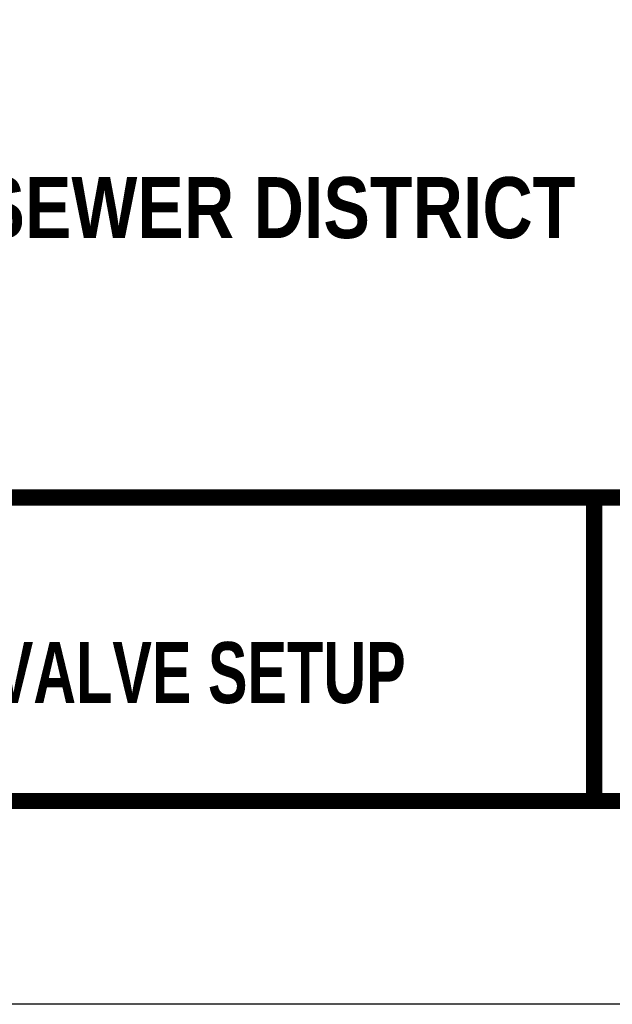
# Model space of a CAD drawing. Header units: inches. Extents: x -21.7 to 11.6, y 10.7 to 21.7.
# Tile 2 of 207: x -16.7 to -15.2, y 10.7 to 13.2. Entities that reach past the tile are written whole.
import ezdxf
from ezdxf.enums import TextEntityAlignment as Align

# ---------------------------------------------------------------- set-up
doc = ezdxf.new("R2010")
doc.units = ezdxf.units.IN
doc.header["$MEASUREMENT"] = 0
doc.layers.add('BORDER', color=252, linetype='Continuous')
doc.layers.add('TEXT', color=7, linetype='Continuous')
doc.styles.add('TECHNICAL', font='techb___.ttf')

msp = doc.modelspace()

# ---------------------------------------------------------------- linework, layer by layer
at = {"layer": 'BORDER', "color": 7, "const_width": 0.04}
msp.add_lwpolyline([(-21.2384, 11.23556), (-21.2384, 21.23556), (-13.7384, 21.23556), (-13.7384, 11.23556)], close=True, dxfattribs=at)
for points in [[(-21.2384, 11.98228), (-13.7384, 11.98228)], [(-15.23839, 11.98228), (-15.23839, 11.23556)]]:
    msp.add_lwpolyline(points, dxfattribs=at)
at = {"layer": 'Defpoints', "color": 3, "linetype": 'Continuous', "ltscale": 2}
msp.add_lwpolyline([(-21.7384, 10.73556), (-21.7384, 21.73556), (-13.2384, 21.73556), (-13.2384, 10.73556)], close=True, dxfattribs=at)

# ---------------------------------------------------------------- texts
at = {"layer": 'TEXT', "color": 7, "style": 'TECHNICAL'}
msp.add_text('BELMONT COUNTY WATER AND SEWER DISTRICT', height=0.15, dxfattribs=at).set_placement((-15.28467, 12.69491), align=Align.MIDDLE_RIGHT)
at = {"layer": 'TEXT', "color": 7, "style": 'TECHNICAL', "width": 0.85}
msp.add_text('COMMERCIAL & RV METER / DUAL CHECK VALVE SETUP', height=0.15, dxfattribs=at).set_placement((-15.70233, 11.55144), align=Align.MIDDLE_RIGHT)

doc.saveas('drawing.dxf')
